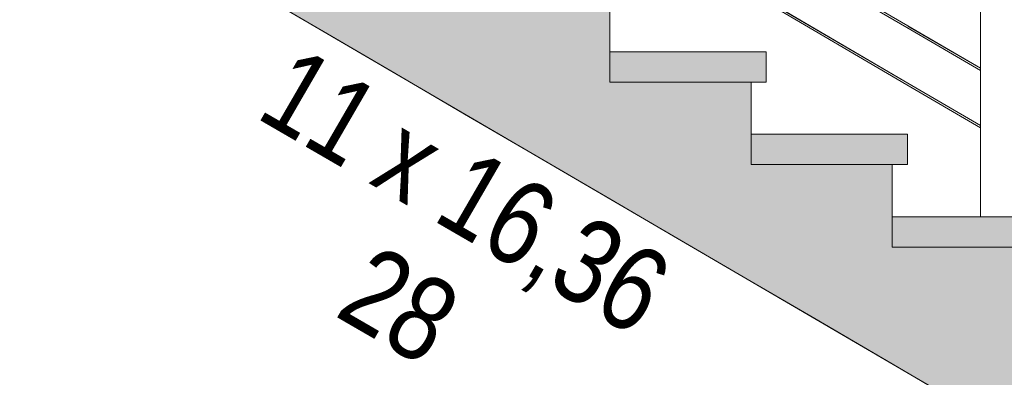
# Model space of a CAD drawing. Header units: millimetres. Extents: x -101298 to -58298, y 45839 to 66839.
# Tile 66 of 124: x -84967 to -83015, y 57606 to 58315. Entities that reach past the tile are written whole.
import ezdxf

# ---------------------------------------------------------------- set-up
doc = ezdxf.new("R2010")
doc.units = ezdxf.units.MM
doc.header["$MEASUREMENT"] = 0
doc.linetypes.add('Wipeout_Contour', pattern=[1000, 0, -1000])
doc.layers.add('Nowe_Konstrukcja - Schody', color=7, linetype='Continuous')
doc.layers.add('Nowe_Konstrukcja - Ściany zew', color=7, linetype='Continuous')
for name, color, linetype, lineweight, true_color in [('Nowe_Konstrukcja - Schody_Nr_pióra__101', 250, 'Continuous', 13, 0x333333), ('Nowe_Konstrukcja - Schody_Nr_pióra__116', 7, 'Continuous', 13, 0xcccccc), ('Nowe_Konstrukcja - Stropy_Nr_pióra__23', 7, 'Continuous', 13, 0x858585)]:
    doc.layers.add(name, color=color, linetype=linetype, lineweight=lineweight, true_color=true_color)
for name, color, linetype, lineweight in [('Nowe_Konstrukcja - Schody_Nr_pióra__3', 7, 'Continuous', 13), ('Nowe_Konstrukcja - Stropy_Nr_pióra__21', 7, 'Continuous', 20), ('Nowe_Tabelka_Nr_pióra__3', 7, 'Continuous', 13)]:
    doc.layers.add(name, color=color, linetype=linetype, lineweight=lineweight)
doc.styles.add('STYL_AUTOMATYCZNY_2', font='arial.ttf', dxfattribs={"width": 0.8})

msp = doc.modelspace()

# ---------------------------------------------------------------- linework, layer by layer
at = {"layer": 'Nowe_Konstrukcja - Schody_Nr_pióra__3', "color": 7, "linetype": 'Continuous', "lineweight": 13}
for p, q in [((-83517.3, 57795.9), (-83671.2, 57885.9)), ((-83391.2, 57722.3), (-83517.3, 57795.9)), ((-83237.3, 57632.3), (-83391.2, 57722.3)), ((-83111.2, 57558.6), (-83237.3, 57632.3))]:
    msp.add_line(p, q, dxfattribs=at)

# ---------------------------------------------------------------- wipeouts: each hides what was drawn before it
at = {"color": 254, "linetype": 'Wipeout_Contour', "lineweight": 0, "ltscale": 3682420.676851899}
msp.add_wipeout([(-84577.3, 58941.4), (-84638.2, 58905.8), (-84607.3, 58905.8), (-84607.3, 58845.8), (-84637.3, 58845.8), (-84637.3, 58742.1), (-84327.3, 58742.1), (-84327.3, 58682.1), (-84357.3, 58682.1), (-84357.3, 58578.5), (-84047.3, 58578.5), (-84047.3, 58518.5), (-84077.3, 58518.5), (-84077.3, 58414.9), (-83767.3, 58414.9), (-83767.3, 58354.9), (-83797.3, 58354.9), (-83797.3, 58251.2), (-83487.3, 58251.2), (-83487.3, 58191.2), (-83517.3, 58191.2), (-83517.3, 58087.6), (-83207.3, 58087.6), (-83207.3, 58027.6), (-83237.3, 58027.6), (-83237.3, 57924), (-83062.3, 57924), (-83062.3, 58100.5), (-83488.3, 58349.5), (-83768.3, 58513.1), (-83962.3, 58626.5), (-83962.3, 58414.9), (-84012.3, 58414.9), (-84012.3, 58655.7), (-84328.3, 58840.4), (-84539.2, 58963.7)], dxfattribs=at).dxf.layer = 'Nowe_Konstrukcja - Ściany zew'

# ---------------------------------------------------------------- next in the draw order: hatches: boundary and pattern name
at = {"layer": 'Nowe_Konstrukcja - Schody_Nr_pióra__116', "linetype": 'Continuous', "lineweight": 13, "true_color": 0xcccccc}
msp.add_hatch(color=254, dxfattribs=at).paths.add_polyline_path([(-83517.3, 58027.6), (-83207.3, 58027.6), (-83207.3, 58087.6), (-83517.3, 58087.6)])

# ---------------------------------------------------------------- next in the draw order: linework, layer by layer
at = {"layer": 'Nowe_Konstrukcja - Schody_Nr_pióra__3', "color": 7, "linetype": 'Continuous', "lineweight": 13}
for p, q in [((-84357.3, 58286.8), (-84511.2, 58376.8)), ((-84231.2, 58213.2), (-84357.3, 58286.8)), ((-84077.3, 58123.2), (-84231.2, 58213.2)), ((-83517.3, 58087.6), (-83207.3, 58087.6)), ((-83207.3, 58027.6), (-83207.3, 58087.6)), ((-83797.3, 57959.6), (-83951.2, 58049.5)), ((-83237.3, 57924), (-83237.3, 58027.6)), ((-83237.3, 58027.6), (-83207.3, 58027.6)), ((-83671.2, 57885.9), (-83797.3, 57959.6))]:
    msp.add_line(p, q, dxfattribs=at)

# ---------------------------------------------------------------- next in the draw order: wipeouts: each hides what was drawn before it
at = {"color": 254, "linetype": 'Wipeout_Contour', "lineweight": 0, "ltscale": 816403.126681}
msp.add_wipeout([(-83962.3, 58853.2), (-83962.3, 58744.5), (-83766.3, 58629.9), (-83486.3, 58466.3), (-83062.3, 58218.5), (-83062.3, 58327.2), (-83488.3, 58576.2), (-83768.3, 58739.8)], dxfattribs=at).dxf.layer = 'Nowe_Konstrukcja - Ściany zew'

# ---------------------------------------------------------------- next in the draw order: wipeouts: each hides what was drawn before it
at = {"color": 254, "linetype": 'Wipeout_Contour', "lineweight": 0, "ltscale": 815883.102992}
msp.add_wipeout([(-83768.3, 58626.5), (-83962.3, 58739.8), (-83962.3, 58631.1), (-83766.3, 58516.6), (-83486.3, 58352.9), (-83062.3, 58105.2), (-83062.3, 58213.9), (-83488.3, 58462.8)], dxfattribs=at).dxf.layer = 'Nowe_Konstrukcja - Ściany zew'

# ---------------------------------------------------------------- next in the draw order: linework, layer by layer
at = {"layer": 'Nowe_Konstrukcja - Schody_Nr_pióra__3', "color": 7, "linetype": 'Continuous', "lineweight": 13}
for p, q in [((-83797.3, 58251.2), (-83797.3, 58354.9)), ((-83517.3, 58087.6), (-83517.3, 58191.2)), ((-83951.2, 58049.5), (-84077.3, 58123.2))]:
    msp.add_line(p, q, dxfattribs=at)

# ---------------------------------------------------------------- next in the draw order: texts
at = {"layer": 'Nowe_Tabelka_Nr_pióra__3', "color": 7, "linetype": 'Continuous', "lineweight": 13, "insert": (-84257.2, 57675.2), "char_height": 167.188, "attachment_point": 8, "rotation": 329.8962, "line_spacing_factor": 0.938208, "style": 'STYL_AUTOMATYCZNY_2'}
msp.add_mtext('\\A1;{\\pqc;\\fArial|b0|i0|c238|p0;\\W0.800000;11 x 16,36\\P\\pqc;\\fArial|b0|i0|c238|p0;\\W0.800000;28}', dxfattribs=at)

# ---------------------------------------------------------------- next in the draw order: wipeouts: each hides what was drawn before it
at = {"color": 254, "linetype": 'Wipeout_Contour', "lineweight": 0, "ltscale": 406085.989073}
msp.add_wipeout([(-83062.3, 58888.2), (-83062.3, 57924), (-83012.3, 57924), (-83012.3, 58888.2)], dxfattribs=at).dxf.layer = 'Nowe_Konstrukcja - Schody'

# ---------------------------------------------------------------- next in the draw order: hatches: boundary and pattern name
at = {"layer": 'Nowe_Konstrukcja - Schody_Nr_pióra__116', "linetype": 'Continuous', "lineweight": 13, "true_color": 0xcccccc}
msp.add_hatch(color=254, dxfattribs=at).paths.add_polyline_path([(-83237.3, 57864), (-82927.3, 57864), (-82927.3, 57924), (-83237.3, 57924)])

# ---------------------------------------------------------------- next in the draw order: linework, layer by layer
at = {"layer": 'Nowe_Konstrukcja - Schody_Nr_pióra__3', "color": 7, "linetype": 'Continuous', "lineweight": 13}
msp.add_line((-83237.3, 57924), (-82927.3, 57924), dxfattribs=at)

# ---------------------------------------------------------------- next in the draw order: wipeouts: each hides what was drawn before it
at = {"color": 254, "linetype": 'Wipeout_Contour', "lineweight": 0, "ltscale": 405800.455175}
msp.add_wipeout([(-83208.3, 58185.9), (-83062.3, 58100.5), (-83062.3, 58101.2), (-83208, 58186.4)], dxfattribs=at).dxf.layer = 'Nowe_Konstrukcja - Schody'

# ---------------------------------------------------------------- next in the draw order: wipeouts: each hides what was drawn before it
at = {"color": 254, "linetype": 'Wipeout_Contour', "lineweight": 0, "ltscale": 405804.057253}
msp.add_wipeout([(-83207.3, 58187.6), (-83062.3, 58102.8), (-83062.3, 58104.5), (-83206.5, 58188.8)], dxfattribs=at).dxf.layer = 'Nowe_Konstrukcja - Schody'

# ---------------------------------------------------------------- next in the draw order: wipeouts: each hides what was drawn before it
at = {"color": 254, "linetype": 'Wipeout_Contour', "lineweight": 0, "ltscale": 405805.543679}
msp.add_wipeout([(-83206.5, 58188.8), (-83062.3, 58104.5), (-83062.3, 58105.2), (-83206.3, 58189.3)], dxfattribs=at).dxf.layer = 'Nowe_Konstrukcja - Schody'

# ---------------------------------------------------------------- next in the draw order: wipeouts: each hides what was drawn before it
at = {"color": 254, "linetype": 'Wipeout_Contour', "lineweight": 0, "ltscale": 406783.700953}
msp.add_wipeout([(-83208.3, 58185.9), (-83208, 58186.4), (-83488, 58350), (-83488.3, 58349.5)], dxfattribs=at).dxf.layer = 'Nowe_Konstrukcja - Schody'

# ---------------------------------------------------------------- next in the draw order: wipeouts: each hides what was drawn before it
at = {"color": 254, "linetype": 'Wipeout_Contour', "lineweight": 0, "ltscale": 406784.484689}
msp.add_wipeout([(-83207.3, 58187.6), (-83206.5, 58188.8), (-83486.5, 58352.4), (-83487.3, 58351.2)], dxfattribs=at).dxf.layer = 'Nowe_Konstrukcja - Schody'

# ---------------------------------------------------------------- next in the draw order: wipeouts: each hides what was drawn before it
at = {"color": 254, "linetype": 'Wipeout_Contour', "lineweight": 0, "ltscale": 406784.809362}
msp.add_wipeout([(-83206.5, 58188.8), (-83206.3, 58189.3), (-83486.3, 58352.9), (-83486.5, 58352.4)], dxfattribs=at).dxf.layer = 'Nowe_Konstrukcja - Schody'

# ---------------------------------------------------------------- next in the draw order: hatches: boundary and pattern name
at = {"layer": 'Nowe_Konstrukcja - Schody_Nr_pióra__116', "linetype": 'Continuous', "lineweight": 13, "true_color": 0xcccccc}
msp.add_hatch(color=254, dxfattribs=at).paths.add_polyline_path([(-83797.3, 58191.2), (-83487.3, 58191.2), (-83487.3, 58251.2), (-83797.3, 58251.2)])

# ---------------------------------------------------------------- next in the draw order: linework, layer by layer
at = {"layer": 'Nowe_Konstrukcja - Schody_Nr_pióra__101', "color": 250, "linetype": 'Continuous', "lineweight": 13, "true_color": 0x333333}
for p, q in [((-83062.3, 58105.2), (-83206.3, 58189.3)), ((-83062.3, 58100.5), (-83208.3, 58185.9))]:
    msp.add_line(p, q, dxfattribs=at)
at = {"layer": 'Nowe_Konstrukcja - Schody_Nr_pióra__3', "color": 7, "linetype": 'Continuous', "lineweight": 13}
for p, q in [((-83797.3, 58251.2), (-83487.3, 58251.2)), ((-83487.3, 58191.2), (-83487.3, 58251.2)), ((-83517.3, 58191.2), (-83487.3, 58191.2))]:
    msp.add_line(p, q, dxfattribs=at)

# ---------------------------------------------------------------- next in the draw order: wipeouts: each hides what was drawn before it
at = {"color": 254, "linetype": 'Wipeout_Contour', "lineweight": 0, "ltscale": 406060.441312}
msp.add_wipeout([(-83208.3, 58299.2), (-83062.3, 58213.9), (-83062.3, 58214.5), (-83208, 58299.7)], dxfattribs=at).dxf.layer = 'Nowe_Konstrukcja - Schody'

# ---------------------------------------------------------------- next in the draw order: wipeouts: each hides what was drawn before it
at = {"color": 254, "linetype": 'Wipeout_Contour', "lineweight": 0, "ltscale": 406064.051984}
msp.add_wipeout([(-83207.3, 58300.9), (-83062.3, 58216.2), (-83062.3, 58217.8), (-83206.5, 58302.1)], dxfattribs=at).dxf.layer = 'Nowe_Konstrukcja - Schody'

# ---------------------------------------------------------------- next in the draw order: wipeouts: each hides what was drawn before it
at = {"color": 254, "linetype": 'Wipeout_Contour', "lineweight": 0, "ltscale": 406065.541969}
msp.add_wipeout([(-83206.5, 58302.1), (-83062.3, 58217.8), (-83062.3, 58218.5), (-83206.3, 58302.6)], dxfattribs=at).dxf.layer = 'Nowe_Konstrukcja - Schody'

# ---------------------------------------------------------------- next in the draw order: linework, layer by layer
at = {"layer": 'Nowe_Konstrukcja - Schody_Nr_pióra__101', "color": 250, "linetype": 'Continuous', "lineweight": 13, "true_color": 0x333333}
msp.add_line((-83062.3, 57924), (-83062.3, 58888.2), dxfattribs=at)

# ---------------------------------------------------------------- next in the draw order: wipeouts: each hides what was drawn before it
at = {"color": 254, "linetype": 'Wipeout_Contour', "lineweight": 0, "ltscale": 407043.613491}
msp.add_wipeout([(-83208.3, 58299.2), (-83208, 58299.7), (-83488, 58463.3), (-83488.3, 58462.8)], dxfattribs=at).dxf.layer = 'Nowe_Konstrukcja - Schody'

# ---------------------------------------------------------------- next in the draw order: wipeouts: each hides what was drawn before it
at = {"color": 254, "linetype": 'Wipeout_Contour', "lineweight": 0, "ltscale": 407044.406012}
msp.add_wipeout([(-83207.3, 58300.9), (-83206.5, 58302.1), (-83486.5, 58465.8), (-83487.3, 58464.6)], dxfattribs=at).dxf.layer = 'Nowe_Konstrukcja - Schody'

# ---------------------------------------------------------------- next in the draw order: wipeouts: each hides what was drawn before it
at = {"color": 254, "linetype": 'Wipeout_Contour', "lineweight": 0, "ltscale": 407044.734323}
msp.add_wipeout([(-83206.5, 58302.1), (-83206.3, 58302.6), (-83486.3, 58466.3), (-83486.5, 58465.8)], dxfattribs=at).dxf.layer = 'Nowe_Konstrukcja - Schody'

# ---------------------------------------------------------------- next in the draw order: hatches: boundary and pattern name
at = {"layer": 'Nowe_Konstrukcja - Stropy_Nr_pióra__23', "linetype": 'Continuous', "lineweight": 13, "true_color": 0x858585}
h = msp.add_hatch(dxfattribs=at)
h.set_pattern_fill('Beton_zbrojony_0001', color=252, style=0, pattern_type=2)
h.set_pattern_definition([(45, (0, 0), (-91.92388, 91.92388), []), (45, (-45.96, 45.96), (-91.92388, 91.92388), [97.5, -32.5])])
h.paths.add_polyline_path([(-86767.8, 59009.4), (-86767.8, 58709.1), (-86527.8, 58709.1), (-86527.8, 58809.4), (-86487.3, 58809.4), (-85251.4, 58809.4), (-82656.8, 57293.1), (-82103, 56969.4), (-82087.3, 56969.4), (-82087.3, 56949.4), (-80467.8, 56949.4), (-80467.8, 56749.4), (-80227.8, 56749.4), (-80227.8, 56949.4), (-75032.1, 56949.4), (-70587.8, 56949.4), (-70587.8, 56749.6), (-70587.8, 56749.4), (-70447.8, 56749.4), (-70386.7, 56749.4), (-70327.8, 56749.4), (-70327.8, 57149.4), (-70327.8, 58169.4), (-70587.8, 58169.4), (-70587.8, 57149.4), (-75032.1, 57149.4), (-80347.8, 57149.4), (-82087.3, 57149.4), (-82087.3, 57269.4), (-82117.3, 57269.4), (-82117.3, 57373), (-82397.3, 57373), (-82397.3, 57433), (-82397.3, 57536.7), (-82677.3, 57536.7), (-82677.3, 57596.7), (-82677.3, 57700.3), (-82957.3, 57700.3), (-82957.3, 57864), (-83237.3, 57864), (-83237.3, 57924), (-83237.3, 58027.6), (-83342, 58027.6), (-83517.3, 58027.6), (-83517.3, 58087.6), (-83517.3, 58191.2), (-83797.3, 58191.2), (-83797.3, 58251.2), (-83797.3, 58354.9), (-84077.3, 58354.9), (-84077.3, 58414.9), (-84077.3, 58518.5), (-84357.3, 58518.5), (-84357.3, 58578.5), (-84357.3, 58682.1), (-84637.3, 58682.1), (-84637.3, 58742.1), (-84637.3, 58845.8), (-84917.3, 58845.8), (-84917.3, 59009.4), (-86527.8, 59009.4)])

# ---------------------------------------------------------------- next in the draw order: linework, layer by layer
at = {"layer": 'Nowe_Konstrukcja - Schody_Nr_pióra__101', "color": 250, "linetype": 'Continuous', "lineweight": 13, "true_color": 0x333333}
for p, q in [((-83208.3, 58299.2), (-83488.3, 58462.8)), ((-83206.3, 58302.6), (-83486.3, 58466.3)), ((-83208.3, 58185.9), (-83488.3, 58349.5)), ((-83206.3, 58189.3), (-83486.3, 58352.9)), ((-83062.3, 58213.9), (-83208.3, 58299.2)), ((-83062.3, 58218.5), (-83206.3, 58302.6))]:
    msp.add_line(p, q, dxfattribs=at)
at = {"layer": 'Nowe_Konstrukcja - Stropy_Nr_pióra__21', "color": 7, "linetype": 'Continuous', "lineweight": 20, "flags": 128}
for points in [[(-82957.3, 57864), (-83237.3, 57864), (-83237.3, 57924), (-83237.3, 58027.6), (-83342, 58027.6), (-83517.3, 58027.6), (-83517.3, 58087.6), (-83517.3, 58191.2), (-83797.3, 58191.2), (-83797.3, 58251.2), (-83797.3, 58354.9), (-84077.3, 58354.9), (-84077.3, 58414.9), (-84077.3, 58518.5), (-84357.3, 58518.5), (-84357.3, 58578.5), (-84357.3, 58682.1), (-84637.3, 58682.1), (-84637.3, 58742.1), (-84637.3, 58845.8), (-84917.3, 58845.8), (-84917.3, 59009.4), (-86527.8, 59009.4), (-86767.8, 59009.4)], [(-86767.8, 58709.1), (-86527.8, 58709.1), (-86527.8, 58809.4), (-86487.3, 58809.4), (-85251.4, 58809.4), (-82656.8, 57293.1), (-82103, 56969.4), (-82087.3, 56969.4), (-82087.3, 56949.4), (-80467.8, 56949.4), (-80467.8, 56749.4), (-80227.8, 56749.4), (-80227.8, 56949.4), (-75032.1, 56949.4)]]:
    msp.add_lwpolyline(points, dxfattribs=at)

doc.saveas('drawing.dxf')
